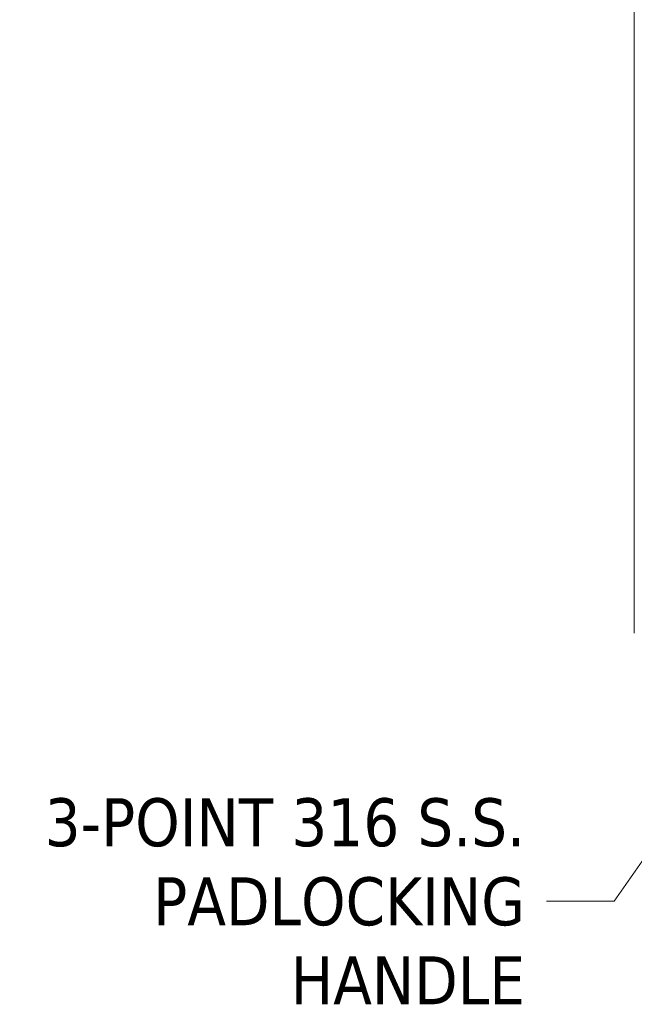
# Model space of a CAD drawing. Header units: inches. Extents: x 23 to 461, y 9 to 290.
# Tile 40 of 57: x 394 to 419, y 99 to 139. Entities that reach past the tile are written whole.
import ezdxf

# ---------------------------------------------------------------- set-up
doc = ezdxf.new("R2010")
doc.units = ezdxf.units.IN
doc.header["$LTSCALE"] = 28
doc.header["$MEASUREMENT"] = 0
doc.layers.get('0').update_dxf_attribs({"lineweight": 0})
doc.layers.add('Symbol (ANSI)', color=7, linetype='Continuous', lineweight=5)
doc.layers.add('Visible (ANSI)', color=7, linetype='Continuous', lineweight=5)
doc.styles.add('ROMANS', font='tahoma.ttf')
doc.dimstyles.new('Default (ANSI)$7', dxfattribs={"dimscale": 28, "dimtxt": 0.07, "dimasz": 0.098425, "dimexe": 0.125, "dimexo": 0.0625, "dimgap": 0.031496, "dimtad": 0, "dimtih": 1, "dimtoh": 1, "dimrnd": 1e-08, "dimzin": 0, "dimdsep": 46, "dimtxsty": 'ROMANS', "dimblk": 'Filled-1', "dimcen": 0.09, "dimdle": 0.393701, "dimclrd": 256, "dimclre": 256, "dimclrt": 256, "dimadec": 0, "dimazin": 0, "dimtfac": 0.928571, "dimtofl": 0, "dimtmove": 0, "dimatfit": 3, "dimfxl": 1, "dimtolj": 1, "dimtzin": 0, "dimlwd": -1, "dimlwe": -1, "dimarcsym": 0})

# ---------------------------------------------------------------- blocks, each defined once
blk = doc.blocks.new('Filled-1')
at = {"color": 0}
for p, q in [((0, 0), (-1, 0.179)), ((-1, 0.179), (-1, -0.179)), ((-1, 0), (0, 0)), ((-1, -0.179), (0, 0))]:
    blk.add_line(p, q, dxfattribs=at)
at = {"color": 0, "flags": 128}
blk.add_lwpolyline([(-1, -0.179), (0, 0), (-1, 0.179), (-1, -0.179)], dxfattribs=at)
at = {"color": 0}
blk.add_solid([(-1, -0.179), (0, 0), (-1, 0.179), (-1, -0.179)], dxfattribs=at)

msp = doc.modelspace()

# ---------------------------------------------------------------- linework, layer by layer
at = {"layer": 'Visible (ANSI)'}
msp.add_line((418.676, 165.386), (418.676, 114.007), dxfattribs=at)

# ---------------------------------------------------------------- texts
at = {"layer": 'Symbol (ANSI)', "insert": (414.212, 103.056), "char_height": 1.96, "width": 20.95326, "attachment_point": 6, "line_spacing_factor": 0.987884, "style": 'ROMANS'}
msp.add_mtext('{\\fTahoma|b0|i0;3-POINT 316 S.S.\\P\\fTahoma|b0|i0;PADLOCKING\\P\\fTahoma|b0|i0;HANDLE}', dxfattribs=at)

# ---------------------------------------------------------------- leaders
at = {"layer": 'Symbol (ANSI)', "annotation_type": 0, "has_hookline": 1, "hookline_direction": 1, "text_width": 20.581}
msp.add_leader([(435.234, 127.96), (417.849, 103.056), (415.093, 103.056)], dimstyle='Default (ANSI)$7', override={"dimtad": 0}, dxfattribs=at)

doc.saveas('drawing.dxf')
